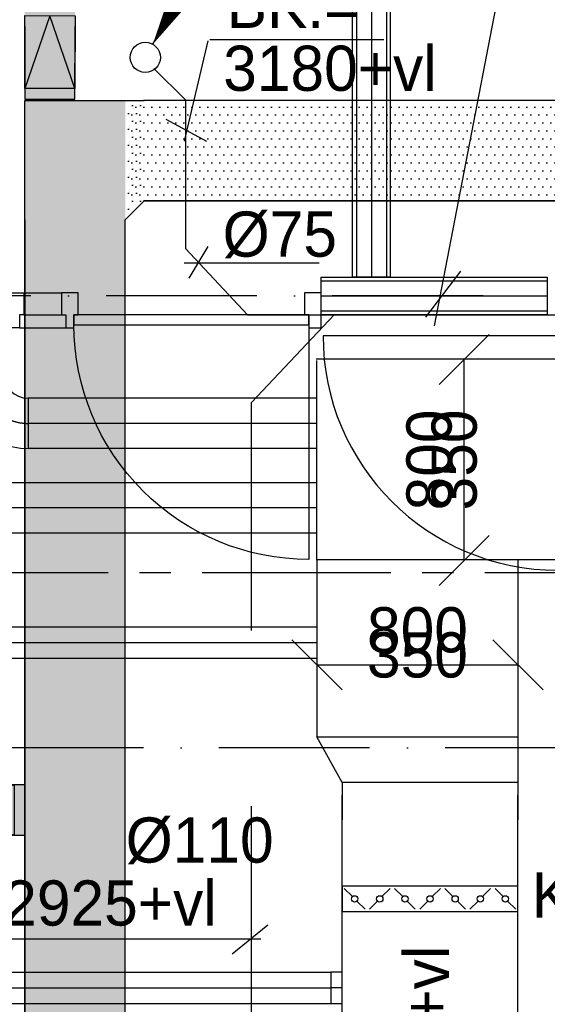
# Model space of a CAD drawing. Extents: x -1448 to 118900, y -195097 to 442500.
# Tile 34 of 103: x 23666 to 25765, y 411151 to 415073. Entities that reach past the tile are written whole.
import ezdxf
from ezdxf.enums import TextEntityAlignment as Align

# ---------------------------------------------------------------- set-up
doc = ezdxf.new("R2010")
doc.units = 0
doc.header["$LTSCALE"] = 100
for name, pattern in [('2322122', [47, 40, -7]), ('B-SL0', [100000000.0, 0, -100000000.0]), ('CENTER2', [11.25, 7.5, -1.25, 1.25, -1.25]), ('CENTER4', [5, 3.125, -0.625, 0.625, -0.625]), ('DASHDOT', [9, 6, -1.5, 0, -1.5]), ('LURETOUR', [6, 4, -2])]:
    doc.linetypes.add(name, pattern=pattern)
doc.layers.get('0').update_dxf_attribs({"linetype": 'CONTINUOUS'})
doc.layers.get('DEFPOINTS').update_dxf_attribs({"linetype": 'CONTINUOUS'})
for name, color, linetype in [('AL$7----_STRAMIEN', 1, 'DASHDOT'), ('AL22----_BINNENWAND', 7, 'CONTINUOUS'), ('AL32----_BINNENKOZ', 7, 'CONTINUOUS'), ('AL32----_DRAAIRICHTING', 1, 'CONTINUOUS'), ('ALL-----_REFLIJNEN', 8, 'CONTINUOUS'), ('DOORSNEDE', 1, 'CONTINUOUS'), ('KABELGOOT1', 8, 'CONTINUOUS'), ('WL521---', 4, 'CONTINUOUS'), ('WL570---', 3, 'CONTINUOUS'), ('WL570---_HARTLIJN', 1, 'CONTINUOUS'), ('WL570---_RETOUR', 3, 'CONTINUOUS'), ('WM570---', 1, 'CONTINUOUS')]:
    doc.layers.add(name, color=color, linetype=linetype)
doc.styles.add('BURO-018', font='BUROFONT.shx', dxfattribs={"height": 180})
doc.styles.get("Standard").update_dxf_attribs({"font": 'ISOCP'})
pattern_1 = [(0, (0, 558400.235), (15.875, 31.75), [0, -31.75])]

# ---------------------------------------------------------------- blocks, each defined once
blk = doc.blocks.new('LU-1D-K-7D')
at = {"color": 0, "linetype": 'CONTINUOUS'}
for p, q in [((-0.5, 62.5), (0.5, 62.5)), ((-0.5, -62.5), (0.5, -62.5))]:
    blk.add_line(p, q, dxfattribs=at)
at = {"layer": 'WL570---_HARTLIJN', "linetype": 'CENTER2'}
blk.add_line((-0.5, 0), (0.5, 0), dxfattribs=at)
blk = doc.blocks.new('EH100001')
at = {"linetype": 'BYBLOCK'}
for p, q in [((1, 0.5, 1), (0, 0.5, 1)), ((0, -0.5, 1), (1, -0.5, 1))]:
    blk.add_line(p, q, dxfattribs=at)
blk.add_lwpolyline([(0, -0.5), (1, 0), (0, 0.5)], dxfattribs=at)
blk.add_lwpolyline([(0, -0.5), (1, 0), (0, 0.5)], dxfattribs=at)
blk.add_lwpolyline([(1, -0.5), (0, -0.5), (0, 0.5), (1, 0.5)], close=True, dxfattribs=at)
at = {"linetype": 'BYBLOCK', "invisible_edges": 15}
for points in [[(1, -0.5), (0, -0.5), (0, 0.5), (1, 0.5)], [(0, 0.5), (1, 0.5), (1, 0.5, 1), (0, 0.5, 1)], [(0, -0.5, 1), (1, -0.5, 1), (1, -0.5), (0, -0.5)]]:
    blk.add_3dface(points, dxfattribs=at)
blk = doc.blocks.new('EH100005')
blk.add_lwpolyline([(-1, -0.5), (0, -0.5), (0, 0.5), (-1, 0.5)])
blk = doc.blocks.new('EH100000')
at = {"linetype": 'BYBLOCK'}
for p, q in [((1, 0.5), (0, 0.5)), ((1, 0.5, 1), (0, 0.5, 1)), ((0, -0.5, 1), (1, -0.5, 1)), ((1, -0.5), (0, -0.5))]:
    blk.add_line(p, q, dxfattribs=at)
at = {"linetype": 'BYBLOCK', "invisible_edges": 15}
for points in [[(1, -0.5), (0, -0.5), (0, 0.5), (1, 0.5)], [(0, 0.5), (1, 0.5), (1, 0.5, 1), (0, 0.5, 1)], [(0, -0.5, 1), (1, -0.5, 1), (1, -0.5), (0, -0.5)]]:
    blk.add_3dface(points, dxfattribs=at)
blk = doc.blocks.new('KG2II8')
at = {"linetype": 'B-SL0'}
for p, q in [((200, 275), (-200, 275)), ((275, -200), (275, 200))]:
    blk.add_line(p, q, dxfattribs=at)
at = {"linetype": 'BYBLOCK'}
for points in [[(275, -200), (-200, -200), (-200, -200), (-200, 275)], [(200, 275), (200, 275), (275, 200), (275, 200)]]:
    blk.add_lwpolyline(points, dxfattribs=at)
at = {"flags": 3}
blk.add_attdef('HULPSTUK', (0, 0), '', height=1, rotation=90, dxfattribs=at)
blk = doc.blocks.new('LU-2D-K-2BC')
at = {"color": 0, "linetype": 'CONTINUOUS'}
for p, q in [((-0.5, 350), (0.5, 350)), ((-0.5, -350), (0.5, -350))]:
    blk.add_line(p, q, dxfattribs=at)
blk = doc.blocks.new('LU-2D-K-320')
at = {"color": 0, "linetype": 'CONTINUOUS'}
for p, q in [((-0.5, 400), (0.5, 400)), ((-0.5, -400), (0.5, -400))]:
    blk.add_line(p, q, dxfattribs=at)
blk = doc.blocks.new('*U100', base_point=(25098.7, 54262.4))
at = {"layer": 'WM570---', "linetype": 'CONTINUOUS'}
for p, q in [((24599, 54362.1), (24798.4, 54162.7)), ((25399, 54362.1), (25598.4, 54162.7)), ((24698.7, 54262.4), (25498.7, 54262.4))]:
    blk.add_line(p, q, dxfattribs=at)
at = {"layer": 'WM570---', "linetype": 'CONTINUOUS', "style": 'BURO-018'}
for s, p in [('800', (25098.7, 54312.4)), ('350', (25098.7, 54212.4))]:
    blk.add_text(s, height=180, dxfattribs=at).set_placement(p, align=Align.CENTER)
blk = doc.blocks.new('*U101', base_point=(26224.4, 54922.5))
at = {"layer": 'WM570---', "linetype": 'CONTINUOUS'}
for p, q in [((26324.1, 55422.2), (26124.7, 55222.8)), ((26224.4, 54522.5), (26224.4, 55322.5)), ((26324.1, 54622.2), (26124.7, 54422.8))]:
    blk.add_line(p, q, dxfattribs=at)
at = {"layer": 'WM570---', "linetype": 'CONTINUOUS', "style": 'BURO-018'}
for s, p in [('800', (26174.4, 54922.5)), ('350', (26274.4, 54922.5))]:
    blk.add_text(s, height=180, rotation=90, dxfattribs=at).set_placement(p, align=Align.CENTER)
blk = doc.blocks.new('LU-1D-BO-5A-7D2C')
at = {"color": 0, "linetype": 'CONTINUOUS'}
for p, q in [((62.5, 44.2), (-62.5, 44.2)), ((-62.5, 44.2), (-62.5, 0)), ((62.5, 0), (62.5, 44.2)), ((-62.5, 0), (62.5, 0))]:
    blk.add_line(p, q, dxfattribs=at)
at = {"layer": 'WL570---_HARTLIJN', "linetype": 'CENTER4'}
blk.add_line((0, 0), (0, 44.2), dxfattribs=at)
blk = doc.blocks.new('LDV3')
at = {"color": 0, "linetype": 'CONTINUOUS'}
for p, q in [((4.5, 7.794), (6.75, 11.691)), ((0.25, 0.433), (2.5, 4.33))]:
    blk.add_line(p, q, dxfattribs=at)
blk.add_lwpolyline([(0.25, 0.433, 0, 1, 0), (1.5, 2.598, 1, 1, 0)], format="xyseb", dxfattribs=at)
blk.add_circle((0, 0), 0.5, dxfattribs=at)
at = {"color": 0, "linetype": 'CONTINUOUS', "style": 'BURO-018'}
blk.add_attdef('LD_TEXT1', text='', height=1.8, dxfattribs=at).set_placement((3.5, 6.062), align=Align.MIDDLE)
blk = doc.blocks.new('LU-2D-KLC-2BC64')
at = {"color": 0, "linetype": 'CONTINUOUS'}
for p, q in [((-50, 350), (-50, -350)), ((50, 350), (-50, 350)), ((8.8, 308.8), (41.2, 341.2)), ((50, -350), (50, 350)), ((-8.8, 291.2), (-41.2, 258.8)), ((-8.8, 208.8), (-41.2, 241.2)), ((8.8, 191.2), (41.2, 158.8)), ((8.8, 108.8), (41.2, 141.2)), ((-8.8, 91.2), (-41.2, 58.8)), ((-8.8, 8.8), (-41.2, 41.2)), ((8.8, -8.8), (41.2, -41.2)), ((8.8, -91.2), (41.2, -58.8)), ((-8.8, -108.8), (-41.2, -141.2)), ((-8.8, -191.2), (-41.2, -158.8)), ((8.8, -208.8), (41.2, -241.2)), ((8.8, -291.2), (41.2, -258.8)), ((-8.8, -308.8), (-41.2, -341.2)), ((-50, -350), (50, -350))]:
    blk.add_line(p, q, dxfattribs=at)
for centre in [(0, 300), (0, 200), (0, 100), (0, 0), (0, -100), (0, -200), (0, -300)]:
    blk.add_circle(centre, 12.5, dxfattribs=at)
blk = doc.blocks.new('LU-1D-K-C8')
at = {"color": 0, "linetype": 'CONTINUOUS'}
for p, q in [((-0.5, 100), (0.5, 100)), ((-0.5, -100), (0.5, -100))]:
    blk.add_line(p, q, dxfattribs=at)
at = {"layer": 'WL570---_HARTLIJN', "linetype": 'CENTER2'}
blk.add_line((-0.5, 0), (0.5, 0), dxfattribs=at)
blk = doc.blocks.new('LU-1D-B--1-C85AC8')
at = {"color": 0, "linetype": 'CONTINUOUS'}
for p, q in [((-200, -100), (-200, 100)), ((100, -200), (-100, -200))]:
    blk.add_line(p, q, dxfattribs=at)
for radius in [300, 100]:
    blk.add_arc((-200, -200), radius, 0, 90, dxfattribs=at)
at = {"layer": 'WL570---_HARTLIJN', "linetype": 'CENTER4'}
blk.add_arc((-200, -200), 200, 0, 90, dxfattribs=at)

msp = doc.modelspace()

# ---------------------------------------------------------------- hatches: boundary and pattern name
at = {"layer": 'WM570---', "linetype": 'CONTINUOUS'}
h = msp.add_hatch(dxfattribs=at)
h.set_pattern_fill('DOTS', color=8, scale=20, style=0)
h.set_pattern_definition(pattern_1)
h.paths.add_polyline_path([(23685.8, 414756.3), (23885.5, 414756.3), (23885.9, 421038.3), (23685.9, 421038.3)])
h = msp.add_hatch(dxfattribs=at)
h.set_pattern_fill('DOTS', color=8, scale=20, style=0)
h.set_pattern_definition(pattern_1)
h.paths.add_polyline_path([(24085.5, 414751.3), (23685.5, 414751.3), (23685.5, 414276.3), (24085.5, 414276.3)])
h.paths.add_polyline_path([(24085.5, 414276.3), (23685.5, 414276.3), (23685.5, 405427.3), (24085.5, 405427.3)])
h = msp.add_hatch(dxfattribs=at)
h.set_pattern_fill('DOTS', color=8, scale=20, style=0)
h.set_pattern_definition(pattern_1)
h.paths.add_polyline_path([(24160.5, 414751.3), (24085.5, 414751.3), (24085.5, 414276.3), (24160.5, 414351.3)])
h = msp.add_hatch(dxfattribs=at)
h.set_pattern_fill('DOTS', color=8, scale=20, style=0)
h.set_pattern_definition([(0, (-49.43, 558393.704), (15.875, 31.75), [0, -31.75])])
h.paths.add_polyline_path([(25911.6, 414344.8), (25910.6, 414744.8), (24108.3, 414744.8), (24108.3, 414344.8)])
h = msp.add_hatch(dxfattribs=at)
h.set_pattern_fill('DOTS', color=8, scale=20, style=0)
h.set_pattern_definition(pattern_1)
h.paths.add_polyline_path([(23685.7, 411824.8), (23685.7, 412024.8), (16255.1, 412024.8), (16255.1, 411824.8)])

# ---------------------------------------------------------------- linework, layer by layer
at = {"layer": 'AL$7----_STRAMIEN', "color": 1}
for p, q in [((37210.9, 413972.7), (2467.7, 413972.7)), ((88065.4, 412172.7), (2467.7, 412172.7))]:
    msp.add_line(p, q, dxfattribs=at)
at = {"layer": 'AL22----_BINNENWAND', "color": 8}
for p, q in [((24990.4, 414047.7), (24990.4, 421082.7)), ((25140.4, 421082.7), (25140.4, 414047.7)), ((24865.7, 414047.7), (25765.4, 414047.7)), ((24865.7, 413897.7), (24865.7, 414047.7)), ((25140.4, 414047.7), (24990.4, 414047.7)), ((25765.4, 414047.7), (25765.4, 413897.7)), ((25765.4, 413897.7), (24865.7, 413897.7))]:
    msp.add_line(p, q, dxfattribs=at)
at = {"layer": 'AL22----_BINNENWAND', "color": 8, "linetype": 'CONTINUOUS'}
for p, q in [((25005.4, 421082.7), (25005.4, 414047.7)), ((25125.4, 421082.7), (25125.4, 414047.7)), ((24865.7, 414032.7), (25765.4, 414032.7)), ((24865.7, 413912.7), (25765.4, 413912.7))]:
    msp.add_line(p, q, dxfattribs=at)
at = {"layer": 'AL32----_BINNENKOZ', "color": 8}
for points in [[(23681.7, 413897.2), (23664.7, 413897.2), (23664.7, 413846.2), (23614.7, 413846.2), (23614.7, 413985.2), (23681.7, 413985.2)], [(24798.7, 413897.2), (24815.7, 413897.2), (24815.7, 413846.2), (24865.7, 413846.2), (24865.7, 413985.2), (24798.7, 413985.2)], [(23881.7, 413897.2), (23881.7, 413857.2), (24815.7, 413857.2), (24815.7, 413897.2)]]:
    msp.add_lwpolyline(points, close=True, dxfattribs=at)
for points in [[(23681.7, 413985.2), (23831.7, 413985.2)], [(23848.7, 413846.2), (23881.7, 413846.2), (23881.7, 413897.2), (23898.7, 413897.2), (23898.7, 413985.2), (23831.7, 413985.2), (23831.7, 413897.2), (23848.7, 413897.2), (23848.7, 413846.2), (23881.7, 413846.2)], [(23681.7, 413897.2), (23831.7, 413897.2)], [(23664.7, 413846.2), (23848.7, 413846.2)]]:
    msp.add_lwpolyline(points, dxfattribs=at)
at = {"layer": 'AL32----_DRAAIRICHTING', "color": 8}
msp.add_line((25806.9, 413814.2), (24872.9, 413814.2), dxfattribs=at)
msp.add_lwpolyline([(24815.7, 413857.2), (24815.7, 412923.2, -0.414214), (23881.7, 413857.2, -0.414214)], format="xyb", dxfattribs=at)
msp.add_arc((25806.9, 413814.2), 934, 180, 270, dxfattribs=at)
at = {"layer": 'ALL-----_REFLIJNEN', "color": 8, "linetype": 'CONTINUOUS'}
for p, q in [((25065.4, 421082.7), (25065.4, 414047.7)), ((24865.7, 413972.7), (25765.4, 413972.7))]:
    msp.add_line(p, q, dxfattribs=at)
at = {"layer": 'DEFPOINTS', "color": 8, "linetype": 'BYBLOCK'}
msp.add_point((25765.4, 413872.9), dxfattribs=at)
at = {"layer": 'DOORSNEDE', "color": 220, "linetype": 'CENTER2'}
msp.add_line((27392.1, 412870.5), (22108.7, 412869.8), dxfattribs=at)
at = {"layer": 'WL521---', "linetype": '2322122'}
for p, q in [((24325.2, 414753.1), (24199.6, 414878.8)), ((24325.2, 414753.1), (24325.2, 414161.4)), ((24572.9, 413897.7), (24325.2, 414161.4)), ((24572.9, 413897.7), (26065.7, 413897.7)), ((24916.9, 413897.7), (24587.6, 413548.1)), ((24587.6, 403240.6), (24587.6, 413548.1))]:
    msp.add_line(p, q, dxfattribs=at)
at = {"layer": 'WL570---'}
msp.add_line((24848.7, 412922.4), (24848.7, 413715.8), dxfattribs=at)
at = {"layer": 'WL570---', "linetype": 'CONTINUOUS'}
for p, q in [((24848.7, 412216.5), (25648.7, 412216.5)), ((24948.7, 412035.4), (24848.7, 412216.5)), ((25648.7, 412216.5), (25648.7, 412035.4)), ((25648.7, 412035.4), (24948.7, 412035.4))]:
    msp.add_line(p, q, dxfattribs=at)
at = {"layer": 'WM570---'}
for p, q in [((25316.9, 413853.5), (25686.6, 415776.7)), ((24321.5, 414588.8), (24416.3, 414988.3)), ((24422.3, 414994), (25114.2, 414994)), ((24246.9, 414676.8), (24409.5, 414588.8)), ((24339.8, 414043.5), (24415.2, 414169.1)), ((24319.7, 414103.8), (24857.6, 414103.8)), ((25281.9, 413888.6), (25421.6, 414071.7))]:
    msp.add_line(p, q, dxfattribs=at)
at = {"layer": 'WM570---', "color": 1}
for p, q in [((24510.7, 411352.4), (24652.9, 411467.5)), ((23042.7, 411412.3), (24625.8, 411412.3))]:
    msp.add_line(p, q, dxfattribs=at)

# ---------------------------------------------------------------- block references
at = {"layer": 'KABELGOOT1', "extrusion": (-0.000648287, -0.707106, 0.707107), "xscale": 410.1219330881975, "yscale": 200, "zscale": 60, "rotation": 89.99999999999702}
msp.add_blockref('EH100001', (23405.3, 295873.3, -290771.4), dxfattribs=at)
at = {"layer": 'KABELGOOT1', "zscale": 60, "rotation": 270}
for name, p, xscale, yscale in [('EH100005', (23785.5, 414756.3, 3650), 60, 200), ('EH100000', (23885.5, 414276.3, 3650), 8848.999999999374, 400)]:
    msp.add_blockref(name, p, dxfattribs=dict(at, xscale=xscale, yscale=yscale))
at = {"layer": 'KABELGOOT1', "rotation": 270}
msp.add_blockref('KG2II8', (23885.5, 414551.3, 3650), dxfattribs=at)
at = {"layer": 'KABELGOOT1', "zscale": 60}
for name, p, xscale, yscale in [('EH100000', (24157.7, 414551.3, 3650), 1803.335979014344, 400), ('EH100005', (23685.7, 411924.8), 60, 200)]:
    msp.add_blockref(name, p, dxfattribs=dict(at, xscale=xscale, yscale=yscale))
at = {"layer": 'KABELGOOT1', "extrusion": (0.707106, -0.000648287, 0.707107), "xscale": 410.1219330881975, "yscale": 200, "zscale": 60, "rotation": 89.99999999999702}
msp.add_blockref('EH100001', (411946.4, -16481.3, 16421.3), dxfattribs=at)
at = {"layer": 'WL521---', "color": 2}
ref = msp.add_blockref('LDV3', (24165.4, 414922.7), dxfattribs=dict(at, xscale=120, yscale=120, zscale=120))
ref.add_attrib('LD_TEXT1', 'hwa', dxfattribs={"layer": '0', "color": 1, "linetype": 'CONTINUOUS', "height": 144, "style": 'BURO-018'}).set_placement((24585.4, 415650.2), align=Align.MIDDLE)
at = {"layer": 'WL570---_RETOUR', "linetype": 'LURETOUR'}
for name, p, xscale in [('LU-2D-K-320', (25706.1, 413322.7), 1720.757942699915), ('LU-1D-K-7D', (23855.3, 411217.1), 2098.408153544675)]:
    msp.add_blockref(name, p, dxfattribs=dict(at, xscale=xscale))
for name, p, rotation in [('LU-1D-B--1-C85AC8', (23499.5, 413465), 180), ('LU-1D-BO-5A-7D2C', (24948.7, 411217.1), 90)]:
    msp.add_blockref(name, p, dxfattribs=dict(at, rotation=rotation))
for name, p, xscale, rotation in [('LU-1D-K-C8', (24274.3, 413465), 1149.530053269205, 180), ('LU-1D-K-C8', (24100.3, 413128.1), 1497.497291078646, 180), ('LU-2D-K-320', (25248.7, 412569.4), 705.8920127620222, 270), ('LU-1D-K-7D', (23825.9, 412591.3), 2039.611482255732, 180), ('LU-2D-K-2BC', (25298.7, 411960.4), 150, 270), ('LU-2D-K-2BC', (25298.7, 409942.8), 4082.837806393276, 90)]:
    msp.add_blockref(name, p, dxfattribs=dict(at, xscale=xscale, rotation=rotation))
at = {"layer": 'WL570---_RETOUR', "linetype": 'CONTINUOUS', "rotation": 270}
msp.add_blockref('LU-2D-KLC-2BC64', (25298.7, 411571.3), dxfattribs=at)
at = {"layer": 'WM570---', "linetype": 'LURETOUR'}
for name, p in [('*U101', (25434.6, 413319.2)), ('*U100', (25248.7, 412502.9))]:
    msp.add_blockref(name, p, dxfattribs=at)

# ---------------------------------------------------------------- texts
at = {"layer": 'WL570---', "color": 1, "style": 'BURO-018'}
msp.add_text('KRK', height=180, dxfattribs=at).set_placement((25703.2, 411497))
at = {"layer": 'WM570---', "color": 1, "style": 'BURO-018'}
for s, p in [('BK.=', (24489.1, 415039.9)), ('3180+vl', (24475.5, 414789.3)), ('%%c75', (24473.4, 414128.9)), ('%%c110', (24087.5, 411715.6)), ('BK.=2925+vl', (23071.5, 411464.9))]:
    msp.add_text(s, height=180, dxfattribs=at).set_placement(p)
msp.add_text('bk.=3180+vl', height=180, rotation=90, dxfattribs=at).set_placement((25374, 410073))

doc.saveas('drawing.dxf')
